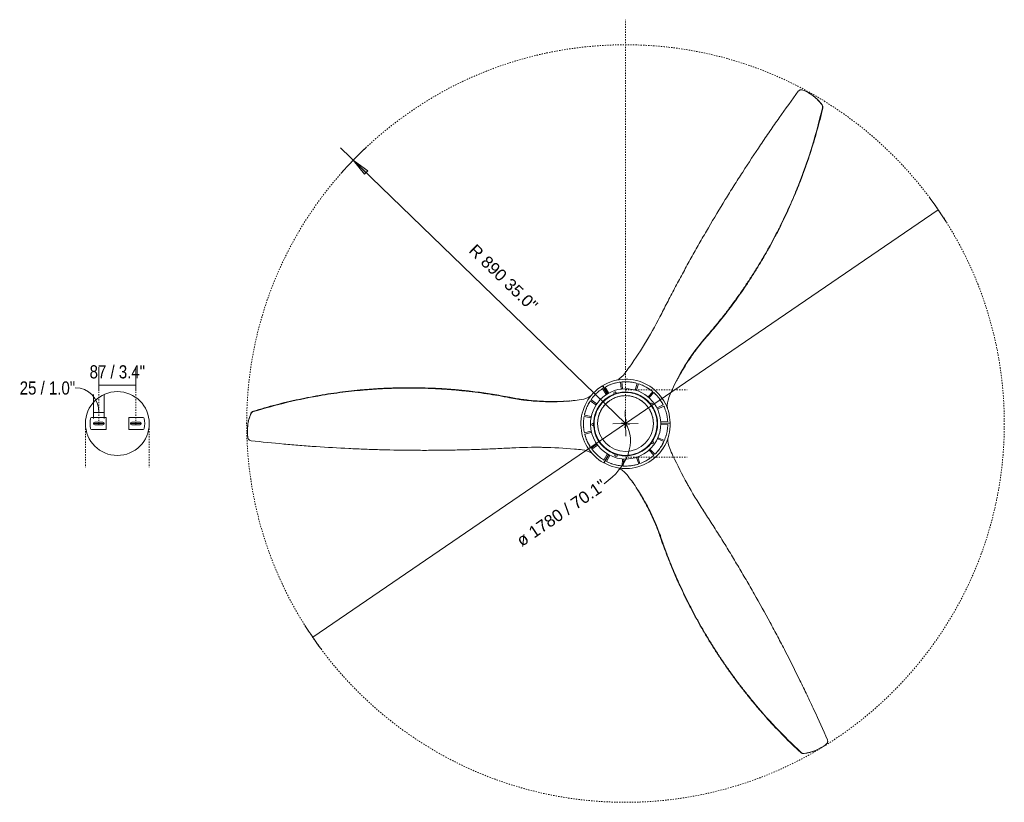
# Model space of a CAD drawing. Header units: millimetres. Extents: x 5657 to 11490, y -3219 to 7544.
# Tile 3 of 3: x 9177 to 11490, y 5705 to 7544. Entities that reach past the tile are written whole.
import ezdxf

# ---------------------------------------------------------------- set-up
doc = ezdxf.new("R2010")
doc.units = ezdxf.units.MM
doc.linetypes.add('Dash', pattern=[6, 3, -3])
doc.linetypes.add('Hidden', pattern=[7.14375, 4.7625, -2.38125])
doc.layers.add('A-ANNO-DIMS', color=7, linetype='Dash', lineweight=9, true_color=0xd2d2d2)
doc.layers.add('A-ANNO-DIMS-14', color=7, linetype='Continuous', lineweight=9)
doc.layers.add('E-LITE-EQPM', color=7, linetype='Continuous', lineweight=20)
doc.styles.add('Arial', font='arial.ttf', dxfattribs={"height": 28})
doc.styles.add('Arial Narrow', font='ARIALN.TTF', dxfattribs={"height": 30.8})
doc.dimstyles.new('Diameter_-_3mm_Arial', dxfattribs={"dimscale": 304.8, "dimtxt": 28.567263, "dimasz": 0, "dimexe": 0.110236, "dimexo": 0, "dimgap": 0.068898, "dimtad": 1, "dimjust": 3, "dimdec": 0, "dimzin": 0, "dimdsep": 46, "dimtxsty": 'Arial', "dimblk1": 'NONE', "dimblk2": 'NONE', "dimsah": 1, "dimcen": 0.09, "dimadec": 0, "dimazin": 0, "dimtfac": 1, "dimtdec": 4, "dimtix": 1, "dimtmove": 0, "dimatfit": 2, "dimfxl": 1, "dimtvp": 1, "dimtolj": 1, "dimtzin": 0, "dimarcsym": 2})
doc.dimstyles.new('FARO_-_2_2mm_Arial_Narrow_mm_Inch_Right', dxfattribs={"dimscale": 304.8, "dimtxt": 31.521674, "dimasz": 0, "dimexe": 0.137795, "dimexo": 0.0625, "dimgap": 0.022966, "dimtad": 1, "dimdec": 0, "dimzin": 0, "dimdsep": 46, "dimtxsty": 'Arial Narrow', "dimblk1": 'NONE', "dimblk2": 'NONE', "dimsah": 1, "dimcen": 0.09, "dimadec": 0, "dimazin": 0, "dimtfac": 1, "dimtdec": 4, "dimtix": 1, "dimtmove": 1, "dimatfit": 3, "dimfxl": 0.045932, "dimfxlon": 1, "dimtvp": 1, "dimtolj": 1, "dimtzin": 0, "dimarcsym": 2})
doc.dimstyles.new('FARO_-_2_2mm_Arial_Narrow_mm_Inch_Right_1', dxfattribs={"dimscale": 304.8, "dimtxt": 31.521674, "dimasz": 0, "dimexe": 0.137795, "dimexo": 0.0625, "dimgap": 0.022966, "dimtad": 1, "dimdec": 0, "dimzin": 0, "dimdsep": 46, "dimtxsty": 'Arial Narrow', "dimblk1": 'NONE', "dimblk2": 'NONE', "dimsah": 1, "dimcen": 0.09, "dimadec": 0, "dimazin": 0, "dimtfac": 1, "dimtdec": 4, "dimtix": 1, "dimtmove": 0, "dimatfit": 3, "dimfxl": 0.045932, "dimfxlon": 1, "dimtvp": 1, "dimtolj": 1, "dimtzin": 0, "dimarcsym": 2})
doc.dimstyles.new('Radial_-_3mm_Arial', dxfattribs={"dimscale": 304.8, "dimtxt": 28.567263, "dimasz": 0.137795, "dimexe": 0.137795, "dimexo": 0, "dimgap": 0.080381, "dimtad": 1, "dimjust": 3, "dimdec": 0, "dimzin": 0, "dimdsep": 46, "dimtxsty": 'Arial', "dimsah": 1, "dimcen": 0.09, "dimdle": 0.137795, "dimadec": 0, "dimazin": 0, "dimtfac": 1, "dimtdec": 4, "dimtix": 1, "dimtmove": 0, "dimatfit": 2, "dimfxl": 1, "dimtvp": 1, "dimtfill": 1, "dimtolj": 1, "dimtzin": 0, "dimarcsym": 2})

# ---------------------------------------------------------------- blocks, each defined once
blk = doc.blocks.new('33430 - 33430 JUST FAN Matt black_wood ceiling fan 178cm-495361-Planta_PDF')
at = {"layer": 'E-LITE-EQPM'}
for p, q in [((-18.8, 80.9), (-22.1, 96.5)), ((-19.2, 97.1), (-15.9, 81.6)), ((15.7, 81.7), (19, 97.1)), ((22, 96.5), (18.7, 81)), ((-48.8, 67), (-58.1, 80.2)), ((-55.6, 82), (-46.4, 68.8)), ((-29.6, 67.9), (-19.4, 71.5)), ((-19.2, 71.6), (-8.6, 73.5)), ((-18.7, 80.3), (-18.8, 80.9)), ((-15.9, 81.6), (-15.7, 80.8)), ((0, 74.1), (10.9, 73.2)), ((14.2, 72.6), (21.5, 70.8)), ((15.6, 80.9), (15.7, 81.7)), ((18.7, 81), (18.5, 80.3)), ((25.3, 69.5), (32, 66.7)), ((46.4, 69), (55.5, 82)), ((57.9, 80.2), (48.8, 67.2)), ((-91.1, 52), (-72.1, 41)), ((-71.3, 41.7), (-90.4, 52.7)), ((-73.5, 38.5), (-87.4, 46.4)), ((-84, 52.5), (-69.8, 44.3)), ((-56.9, 47.3), (-51.1, 53.5)), ((-48.5, 66.6), (-48.8, 67)), ((-48.3, 56), (-42.5, 60.5)), ((-46.4, 68.8), (-46, 68.3)), ((-39.2, 62.7), (-32.7, 66.3)), ((35.4, 65), (42.3, 60.6)), ((44.6, 59.1), (52.8, 52)), ((45.9, 68.3), (46.4, 69)), ((48.8, 67.2), (48.4, 66.7)), ((54.5, 50), (59.8, 43.6)), ((70.1, 44.4), (83.9, 52.5)), ((90.6, 52.9), (71.6, 41.9)), ((71.8, 40.9), (90.9, 51.9)), ((87.5, 46.5), (73.3, 38.3)), ((-73, 38.2), (-73.5, 38.5)), ((-72.1, 41), (-71.7, 40.8)), ((-69.8, 44.3), (-69.5, 44.2)), ((-69, 26.6), (-65.7, 33.9)), ((-64.5, 36.4), (-58.5, 45.5)), ((61.9, 40.5), (65.6, 34.2)), ((67.3, 30.7), (70, 23.7)), ((69.6, 44.1), (70.1, 44.4)), ((71.6, 41.9), (71.2, 41.7)), ((73.3, 38.3), (73, 38.1)), ((-82.9, 5.7), (-98.7, 7.1)), ((-98.4, 10.1), (-82.7, 8.7)), ((-82.2, 5.6), (-82.9, 5.7)), ((-82.7, 8.7), (-82, 8.6)), ((-73.5, -9.7), (-74, 1.1)), ((-73.8, 4.5), (-73, 12.1)), ((-72.2, 15.9), (-70.3, 22.9)), ((71.2, 20.4), (73.5, 9.8)), ((73.5, 9.7), (74, -1.1)), ((82, 8.7), (82.4, 8.8)), ((82.7, 5.8), (82.2, 5.7)), ((82.4, 8.8), (98.5, 10.2)), ((98.8, 7.2), (82.7, 5.8)), ((-71.2, -20.4), (-73.5, -9.8)), ((72.2, -15.9), (70.3, -22.9)), ((73.8, -4.5), (73, -12.1)), ((-94.6, -29.2), (-79.5, -24.3)), ((-78.6, -27.2), (-93.6, -32.1)), ((-79.5, -24.3), (-78.8, -24.1)), ((-77.8, -26.9), (-78.6, -27.2)), ((-67.3, -30.7), (-70, -23.7)), ((-61.9, -40.5), (-65.6, -34.2)), ((-54.5, -50), (-59.8, -43.6)), ((64.5, -36.4), (58.5, -45.5)), ((69.1, -26.5), (65.7, -33.9)), ((78.6, -27), (77.9, -26.8)), ((93.7, -32), (78.6, -27)), ((78.8, -24), (79.5, -24.2)), ((79.5, -24.2), (94.6, -29.1)), ((-74.5, -65.2), (-62.7, -54.5)), ((-60.7, -56.8), (-72.5, -67.4)), ((-62.7, -54.5), (-62.1, -54)), ((-60.2, -56.3), (-60.7, -56.8)), ((-44.6, -59.1), (-52.8, -52)), ((-35.4, -65), (-42.3, -60.6)), ((-25.3, -69.5), (-32, -66.7)), ((29.6, -67.9), (19.4, -71.5)), ((39.2, -62.7), (32.7, -66.3)), ((48.3, -56), (42.5, -60.5)), ((56.9, -47.3), (51.1, -53.5)), ((60.8, -56.7), (60.3, -56.2)), ((72.6, -67.3), (60.8, -56.7)), ((62.2, -53.9), (62.8, -54.5)), ((62.8, -54.5), (74.6, -65.1)), ((-43.2, -89.1), (-36.3, -74.5)), ((-33.6, -75.8), (-40.4, -90.4)), ((-36.3, -74.5), (-36.1, -74)), ((-33.4, -75.3), (-33.6, -75.8)), ((-14.2, -72.6), (-21.5, -70.8)), ((0, -74.1), (-10.9, -73.2)), ((-3.5, -82.6), (-3.5, -82.3)), ((-3.5, -99), (-3.5, -82.6)), ((-0.5, -82.6), (-0.5, -104.6)), ((0.5, -82.9), (0.5, -82.5)), ((0.5, -104.9), (0.5, -82.9)), ((3.4, -82.3), (3.4, -82.9)), ((3.4, -82.9), (3.5, -98.9)), ((19.2, -71.6), (8.6, -73.5)), ((33.8, -75.9), (33.5, -75.3)), ((40.5, -90.3), (33.8, -75.9)), ((36.2, -74), (36.5, -74.7)), ((36.5, -74.7), (43.2, -89))]:
    blk.add_line(p, q, dxfattribs=at)
at = {"layer": 'E-LITE-EQPM', "flags": 128}
for points in [[(-40, 879.5), (-40.2, 879.5), (-40.5, 879.5), (-40.7, 879.6), (-40.9, 879.6), (-41.1, 879.6)], [(0.6, 888.8), (0.7, 888.8), (0.8, 888.8), (1, 888.8), (1.1, 888.8), (1.2, 888.8), (1.3, 888.8), (1.4, 888.8), (1.6, 888.8), (1.7, 888.8), (1.8, 888.8)], [(0.6, 888.8), (0.7, 888.8), (0.8, 888.8), (1, 888.8), (1.1, 888.8), (1.2, 888.8), (1.3, 888.8), (1.4, 888.8), (1.6, 888.8), (1.7, 888.8), (1.8, 888.8)], [(-46, 873.9), (-45.8, 873.9), (-45.6, 873.9), (-45.3, 873.9), (-45.1, 873.9), (-44.9, 873.8)], [(-66.5, 270.6), (-67, 270.8), (-67.5, 271)], [(-67.5, 271), (-67, 270.8), (-66.5, 270.6)], [(267.6, -77.7), (268, -77.4), (268.5, -77)], [(268.5, -77), (268, -77.4), (267.6, -77.7)], [(-201.1, -192.9), (-201, -193.4), (-201, -194)], [(-201, -194), (-201, -193.4), (-201.1, -192.9)], [(779.8, -397.2), (779.7, -397.3), (779.6, -397.5), (779.5, -397.7), (779.4, -397.8), (779.2, -398)], [(781.7, -405.1), (781.8, -404.9), (781.9, -404.7), (782.1, -404.6), (782.2, -404.4), (782.3, -404.2)], [(-770.1, -443.9), (-770.1, -443.8), (-770.2, -443.7), (-770.2, -443.6), (-770.3, -443.5), (-770.4, -443.4), (-770.4, -443.3), (-770.5, -443.2), (-770.5, -443.1), (-770.6, -443), (-770.7, -442.9)], [(-770.1, -443.9), (-770.1, -443.8), (-770.2, -443.7), (-770.2, -443.6), (-770.3, -443.5), (-770.4, -443.4), (-770.4, -443.3), (-770.5, -443.2), (-770.5, -443.1), (-770.6, -443), (-770.7, -442.9)], [(769.4, -444.9), (769.4, -445), (769.3, -445.1), (769.3, -445.2), (769.2, -445.4), (769.2, -445.5), (769.1, -445.6), (769, -445.7), (769, -445.8), (768.9, -445.9), (768.9, -446)], [(769.4, -444.9), (769.4, -445), (769.3, -445.1), (769.3, -445.2), (769.2, -445.4), (769.2, -445.5), (769.1, -445.6), (769, -445.7), (769, -445.8), (768.9, -445.9), (768.9, -446)], [(-741.7, -474.4), (-741.6, -474.6), (-741.5, -474.8), (-741.4, -475), (-741.3, -475.2), (-741.2, -475.4)], [(-733.9, -476.8), (-734, -476.6), (-734, -476.4), (-734.1, -476.2), (-734.2, -476), (-734.3, -475.8)]]:
    blk.add_lwpolyline(points, dxfattribs=at)
at = {"layer": 'E-LITE-EQPM'}
for centre, radius, start, end in [((-556.1, 165.5), 501, 352.8488, 355.0444), ((1052, 229.6), 1001, 186.209, 187.2752), ((0.2, 0.7), 104.4, 30, 150.1329), ((-109.6, 109.5), 51, 324.2818, 352.8488), ((-0.1, 0), 99, 102.8682, 112.3157), ((-0.1, 0), 99, 92.4769, 94.4531), ((-0.1, 0), 99, 85.5492, 87.5259), ((-0.1, 0), 99, 67.685, 77.1318), ((109.6, 109.3), 51, 187.2752, 215.1635), ((0, 0), 82.5, 90, 270), ((0, 0), 75.1, 90, 270), ((0, 0), 74.1, 90, 270), ((-0.1, 0), 99, 132.5016, 134.4643), ((-0.1, -0.2), 105, 128.2948, 130.4404), ((-0.1, -0.2), 105, 123.7614, 125.8251), ((-0.1, 0), 99, 114.6848, 124.1318), ((-0.1, -0.2), 105, 119.5016, 119.6444), ((0.2, 0.7), 82.4, 101.2258, 103.3111), ((0, 76.3), 3, 0, 180), ((0, 76.3), 3, 180, 207.8567), ((0, 0), 82.5, 270, 90), ((0, 0), 75.1, 270, 90), ((0, 0), 74.1, 270, 90), ((0, 76.3), 3, 332.1478, 360), ((0.2, 0.7), 82.4, 77.0184, 79.1038), ((-0.1, 0), 99, 55.8682, 65.3157), ((-0.1, 0), 99, 45.5291, 47.4932), ((-0.7, -0.2), 104.4, 150, 270.1329), ((-0.1, 0), 99, 139.38, 141.3423), ((0.2, 0.7), 82.4, 124.3813, 126.4667), ((0.5, -0.5), 104.4, 270, 30.1329), ((0.2, 0.7), 82.4, 53.8093, 55.8947), ((-0.1, 0), 99, 38.6459, 40.6096), ((0, -0.1), 99, 165.5291, 167.4932), ((0, -0.1), 99, 158.6459, 160.6096), ((-72.6, 23.5), 3, 45, 180), ((-72.6, 23.5), 3, 180, 278.502), ((-0.7, -0.2), 82.4, 150, 152.0127), ((0.2, 0.7), 82.4, 148.0828, 150.1684), ((0.2, 0.7), 82.4, 30, 32.0127), ((72.5, 23.6), 3, 0, 135), ((0.5, -0.5), 82.4, 28.0828, 30.1684), ((72.5, 23.6), 3, 261.8745, 360), ((0, 0.1), 99, 19.38, 21.3423), ((0, 0.1), 99, 12.5016, 14.4643), ((-149.5, 40.3), 51, 307.2752, 335.1635), ((0, -0.1), 99, 175.8682, 185.3157), ((-0.7, -0.2), 82.4, 173.8093, 175.8947), ((0.5, -0.5), 82.4, 4.3813, 6.4667), ((0, 0.1), 99, 354.6848, 4.1318), ((-0.1, 0.2), 105, 8.2948, 10.4404), ((149.6, 40.2), 51, 204.2818, 232.8488), ((-0.1, 0.2), 105, 3.7614, 5.8251), ((-724.9, 796.2), 1001, 306.209, 307.2752), ((0, -0.1), 99, 187.685, 197.1318), ((0, 0.1), 99, 342.8682, 352.3157), ((-0.1, 0.2), 105, 359.5016, 359.6444), ((421.4, 398.8), 501, 232.8488, 235.0444), ((0, -0.1), 99, 205.5492, 207.5259), ((-0.7, -0.2), 82.4, 197.0184, 199.1038), ((0.5, -0.5), 82.4, 341.2258, 343.3111), ((0, 0.1), 99, 332.4769, 334.4531), ((0, -0.1), 99, 212.4769, 214.4531), ((0, -0.1), 99, 222.8682, 232.3157), ((-0.7, -0.2), 82.4, 221.2258, 223.3111), ((-44.8, -61.7), 3, 120, 180), ((-44.8, -61.7), 3, 180, 350.6882), ((44.8, -61.7), 3, 188.55, 360), ((44.8, -61.7), 3, 0, 60), ((0, 0.1), 99, 307.685, 317.1318), ((0.5, -0.5), 82.4, 317.0184, 319.1038), ((0, 0.1), 99, 325.5492, 327.5259), ((0, -0.1), 99, 234.6848, 244.1318), ((0.2, 0), 105, 239.5016, 239.6444), ((-0.7, -0.2), 82.4, 244.3813, 246.4667), ((-0.7, -0.2), 82.4, 268.0828, 270.1684), ((0.5, -0.5), 82.4, 270, 272.0127), ((0.5, -0.5), 82.4, 293.8093, 295.8947), ((0, 0.1), 99, 295.8682, 305.3157), ((134.7, -564.3), 501, 112.8488, 114.9409), ((-40, -149.7), 51, 84.2818, 112.8488), ((0.2, 0), 105, 243.7614, 245.8251), ((0.2, 0), 105, 248.2948, 250.4404), ((0, -0.1), 99, 252.5016, 254.4643), ((0, -0.1), 99, 259.38, 261.3423), ((0, 0.1), 99, 278.6459, 280.6096), ((0, 0.1), 99, 285.5291, 287.4932), ((39.9, -149.6), 51, 67.2752, 95.1635), ((-327.1, -1025.8), 1001, 66.2091, 67.2752)]:
    blk.add_arc(centre, radius, start, end, dxfattribs=at)
for points in [[(-41.1, 879.6), (-42.3, 879.1), (-44.3, 877.6), (-45.5, 875.3), (-46, 873.9)], [(-44.9, 873.8), (-44.5, 875.2), (-43.3, 877.5), (-41.3, 879), (-40, 879.5)], [(-40, 879.5), (-31.4, 883.5), (-13, 889), (6.1, 889.2), (15.5, 888.1)], [(1.3, 888.8), (1.5, 888.8), (1.6, 888.8), (1.8, 888.8)], [(-65.5, 266), (-65.8, 267.5), (-66.1, 269.1), (-66.5, 270.6)], [(-56.1, 193.8), (-56.2, 195.8), (-56.3, 197.8), (-56.5, 199.8)], [(-57, 122.2), (-56.8, 123.7), (-56.7, 125.2), (-56.6, 126.7)], [(-56.4, 131), (-56.4, 130.7), (-56.4, 130.3), (-56.5, 129.9)], [(-22.1, 96.5), (-26.1, 95.6), (-34, 93.3), (-45.2, 88.4), (-52.2, 84.2), (-55.6, 82)], [(19, 97.1), (14.8, 98), (6.3, 99.1), (-6.5, 99.1), (-15, 98), (-19.2, 97.1)], [(55.5, 82), (52.1, 84.2), (45.1, 88.4), (33.8, 93.3), (26, 95.6), (22, 96.5)], [(-58.1, 80.2), (-61.5, 77.7), (-68.1, 72.3), (-76.8, 63), (-81.8, 56.1), (-84, 52.5)], [(83.9, 52.5), (81.6, 56.1), (76.7, 63), (67.9, 72.3), (61.4, 77.7), (57.9, 80.2)], [(-87.4, 46.4), (-89.4, 42.6), (-92.9, 34.9), (-96.6, 22.7), (-98, 14.3), (-98.4, 10.1)], [(98.5, 10.2), (98.1, 14.4), (96.7, 22.8), (93, 35), (89.5, 42.8), (87.5, 46.5)], [(-98.7, 7.1), (-99, 3), (-99.1, -5.2), (-97.7, -17.4), (-95.8, -25.3), (-94.6, -29.2)], [(94.6, -29.1), (95.9, -25.2), (97.8, -17.2), (99.2, -5.1), (99.1, 3.1), (98.8, 7.2)], [(134.3, -11.8), (135.6, -12.6), (136.8, -13.5), (138, -14.3)], [(141.7, -16.7), (141.4, -16.5), (141, -16.2), (140.7, -16)], [(-93.6, -32.1), (-92.3, -36.1), (-89, -44), (-82.5, -55.2), (-77.3, -62), (-74.5, -65.2)], [(74.6, -65.1), (77.4, -61.8), (82.6, -55), (89.1, -43.9), (92.3, -36), (93.7, -32)], [(-72.5, -67.4), (-69.7, -70.4), (-63.8, -76.1), (-54, -83.4), (-46.8, -87.4), (-43.2, -89.1)], [(43.2, -89), (46.9, -87.2), (54, -83.2), (63.9, -75.9), (69.8, -70.3), (72.6, -67.3)], [(195.9, -48.3), (197.7, -49.2), (199.5, -50.1), (201.3, -51)], [(-40.4, -90.4), (-36.6, -92.2), (-28.6, -95.1), (-16.2, -98), (-7.7, -98.9), (-3.5, -99)], [(3.5, -98.9), (7.8, -98.7), (16.2, -97.9), (28.7, -95), (36.6, -92), (40.5, -90.3)], [(263.1, -76.3), (264.6, -76.8), (266.1, -77.2), (267.6, -77.7)], [(-171.8, -168.3), (-172.5, -168.9), (-173.2, -169.4), (-173.9, -170)], [(781.7, -405.1), (780.8, -414.6), (776.4, -433.2), (767, -449.9), (761.3, -457.5)], [(779.2, -398), (780.2, -399), (781.5, -401.3), (781.8, -403.8), (781.7, -405.1)], [(782.3, -404.2), (782.4, -402.9), (782.1, -400.4), (780.8, -398.2), (779.8, -397.2)], [(-741.7, -474.4), (-749.4, -468.9), (-763.4, -455.7), (-773.1, -439.3), (-776.8, -430.6)], [(-770.4, -443.3), (-770.5, -443.1), (-770.6, -443), (-770.6, -442.9)], [(769.1, -445.6), (769, -445.7), (768.9, -445.8), (768.9, -446)], [(-734.3, -475.8), (-735.7, -476.1), (-738.3, -476.2), (-740.6, -475.2), (-741.7, -474.4)], [(-741.2, -475.4), (-740.2, -476.2), (-737.9, -477.1), (-735.2, -477.1), (-733.9, -476.8)]]:
    blk.add_open_spline(points, degree=3, dxfattribs=at)
for points, knots in [([(0.3, 888.8), (-4.4, 888.8), (-18.6, 887.6), (-32.4, 883.5), (-41.1, 879.6)], [0.25, 0.25, 0.25, 0.25, 0.5, 1, 1, 1, 1]), ([(15.5, 888.1), (16.3, 888), (17.8, 887.6), (19.7, 886.5), (21.2, 885.2), (22.6, 883.2), (23.2, 881.5), (23.3, 880.3)], [0, 0, 0, 0, 0.2, 0.4, 0.55, 0.7, 1, 1, 1, 1]), ([(23.3, 880.3), (26.6, 855), (31.2, 816.8), (36.5, 765.9), (41.2, 714.9), (45.1, 663.9), (48.3, 612.8), (50.9, 561.7), (52.4, 517), (53.3, 478.5), (53.6, 459.4), (53.9, 440.2), (54, 421), (54, 401.7), (53.9, 376.2), (53.6, 344.2), (52.7, 306), (51.9, 280.8), (51.5, 268.4)], [0, 0, 0, 0, 0.125, 0.1875, 0.25, 0.375, 0.4375, 0.5, 0.625, 0.65625, 0.6875, 0.71875, 0.75, 0.78125, 0.8125, 0.875, 0.9375, 0.9984787, 0.9984787, 0.9984787, 0.9984787]), ([(-46, 873.9), (-51, 856.2), (-60.5, 820.4), (-70.3, 775.3), (-76.9, 738.9), (-81.3, 711.5), (-85.1, 684.1), (-88.2, 656.5), (-90.3, 633.6), (-91.7, 615.2), (-92.6, 601.2), (-93.3, 587.2), (-93.9, 573.3), (-94.3, 559.5), (-94.6, 545.5), (-94.7, 531.5), (-94.7, 513), (-94.2, 490), (-93.2, 466.8), (-92.1, 448.5), (-91.3, 436), (-90.4, 424.7), (-89.2, 411), (-87.8, 397.1), (-86.2, 383.3), (-84.5, 369.6), (-81.3, 345.6), (-75.7, 311.3), (-70.4, 284.4), (-67.5, 271)], [0, 0, 0, 0, 0.090909, 0.181818, 0.227273, 0.272727, 0.318182, 0.363636, 0.409091, 0.431818, 0.454545, 0.477273, 0.5, 0.522727, 0.545455, 0.568182, 0.590909, 0.636364, 0.681818, 0.704545, 0.727273, 0.744318, 0.761364, 0.795455, 0.8125, 0.829545, 0.863636, 0.931818, 1, 1, 1, 1]), ([(-66.5, 270.6), (-68.4, 279.5), (-72, 297.4), (-76.9, 324.7), (-80.5, 347.6), (-83, 365.9), (-84.8, 379.6), (-86.4, 393.3), (-87.9, 407.2), (-89.1, 421), (-90.3, 434.6), (-91.2, 448.1), (-92.3, 466.5), (-93.3, 489.7), (-93.8, 512.7), (-93.9, 531.2), (-93.8, 545.2), (-93.5, 559.2), (-93.1, 573.1), (-92.5, 587), (-91.8, 601), (-90.9, 615), (-89.5, 633.4), (-87.4, 656.3), (-84.3, 683.9), (-78, 729.7), (-66.3, 793.4), (-52.6, 847.2), (-44.9, 873.8)], [0, 0, 0, 0, 0.045455, 0.090909, 0.136364, 0.159091, 0.181818, 0.204545, 0.227273, 0.25, 0.272727, 0.295455, 0.318182, 0.363636, 0.409091, 0.431818, 0.454545, 0.477273, 0.5, 0.522727, 0.545455, 0.568182, 0.590909, 0.636364, 0.681818, 0.727273, 0.863636, 1, 1, 1, 1]), ([(-67.5, 271), (-66.5, 266.3), (-64.5, 256.6), (-62.4, 244.4), (-61, 234.6), (-60, 227.2), (-59, 219.7), (-58.1, 211.1), (-57.2, 201), (-56.4, 189.3), (-55.9, 178.1), (-55.6, 167.3), (-55.6, 156.5), (-55.7, 147.7), (-55.9, 142.7), (-55.9, 141.5)], [0, 0, 0, 0, 0.1, 0.2, 0.25, 0.3, 0.35, 0.4, 0.475, 0.55, 0.625, 0.7, 0.775, 0.85, 0.874061, 0.874061, 0.874061, 0.874061]), ([(-59.6, 230.8), (-59.9, 233.2), (-60.3, 235.7), (-60.6, 238.3), (-60.7, 238.5)], [0.72697957, 0.72697957, 0.72697957, 0.72697957, 0.775, 0.77915166, 0.77915166, 0.77915166, 0.77915166]), ([(51.2, 202.9), (51.3, 200), (51.5, 194.4), (51.7, 188.8), (51.8, 186.1)], [0.4415755, 0.4415755, 0.4415755, 0.4415755, 0.5, 0.5541853, 0.5541853, 0.5541853, 0.5541853]), ([(-55.3, 155.9), (-55.3, 157.2), (-55.2, 159.7), (-55.2, 162.1), (-55.2, 163.2)], [0.22231015, 0.22231015, 0.22231015, 0.22231015, 0.25, 0.27284727, 0.27284727, 0.27284727, 0.27284727]), ([(268.5, -77), (263.8, -75.6), (254.5, -72.4), (242.9, -68.1), (233.6, -64.5), (226.7, -61.7), (219.8, -58.7), (211.9, -55.2), (202.7, -50.9), (192.2, -45.8), (182.2, -40.6), (172.7, -35.5), (163.3, -30.1), (155.8, -25.6), (151.5, -22.9), (150.5, -22.3)], [0, 0, 0, 0, 0.1, 0.2, 0.25, 0.3, 0.35, 0.4, 0.475, 0.55, 0.625, 0.7, 0.775, 0.85, 0.874061, 0.874061, 0.874061, 0.874061]), ([(162.6, -30.1), (163.8, -30.8), (165.9, -32), (168, -33.2), (169, -33.8)], [0.22231015, 0.22231015, 0.22231015, 0.22231015, 0.25, 0.27284727, 0.27284727, 0.27284727, 0.27284727]), ([(-201.3, -57.1), (-198.8, -55.6), (-194.1, -52.6), (-189.3, -49.6), (-187.1, -48.2)], [0.4415755, 0.4415755, 0.4415755, 0.4415755, 0.5, 0.5541853, 0.5541853, 0.5541853, 0.5541853]), ([(229.7, -63.8), (231.9, -64.7), (234.3, -65.7), (236.7, -66.6), (236.9, -66.7)], [0.72697957, 0.72697957, 0.72697957, 0.72697957, 0.775, 0.77915166, 0.77915166, 0.77915166, 0.77915166]), ([(-774, -419.9), (-753.7, -404.5), (-722.9, -381.4), (-681.5, -351.4), (-639.7, -321.8), (-597.5, -292.9), (-554.8, -264.6), (-511.9, -236.8), (-473.9, -213.1), (-441.1, -193.1), (-424.6, -183.2), (-408.1, -173.5), (-391.6, -163.7), (-374.9, -154.1), (-352.7, -141.4), (-324.8, -125.7), (-291.3, -107.3), (-269.1, -95.4), (-258.2, -89.6)], [0, 0, 0, 0, 0.125, 0.1875, 0.25, 0.375, 0.4375, 0.5, 0.625, 0.65625, 0.6875, 0.71875, 0.75, 0.78125, 0.8125, 0.875, 0.9375, 0.998474, 0.998474, 0.998474, 0.998474]), ([(267.6, -77.7), (276.2, -80.5), (293.6, -86.3), (319.6, -95.7), (341.2, -104.1), (358.4, -111), (371.1, -116.3), (383.8, -121.8), (396.6, -127.5), (409.1, -133.3), (421.5, -139.1), (433.7, -145.1), (450.2, -153.3), (470.7, -164), (490.9, -175.1), (507, -184.3), (519.1, -191.4), (531, -198.6), (542.9, -205.9), (554.6, -213.3), (566.4, -221), (578, -228.8), (593.3, -239.2), (612.1, -252.4), (634.4, -269), (670.9, -297.3), (720.3, -339.3), (760, -378), (779.2, -398)], [0, 0, 0, 0, 0.045455, 0.090909, 0.136364, 0.159091, 0.181818, 0.204545, 0.227273, 0.25, 0.272727, 0.295455, 0.318182, 0.363636, 0.409091, 0.431818, 0.454545, 0.477273, 0.5, 0.522727, 0.545455, 0.568182, 0.590909, 0.636364, 0.681818, 0.727273, 0.863636, 1, 1, 1, 1]), ([(779.8, -397.2), (767, -383.9), (740.8, -357.8), (706.6, -326.8), (678.4, -302.8), (656.9, -285.4), (635, -268.4), (612.7, -251.9), (593.9, -238.6), (578.6, -228.2), (567, -220.4), (555.2, -212.8), (543.5, -205.3), (531.7, -198), (519.7, -190.8), (507.7, -183.7), (491.6, -174.5), (471.4, -163.4), (450.9, -152.7), (434.5, -144.4), (423.2, -139), (413, -134.1), (400.5, -128.3), (387.8, -122.5), (375.1, -117), (362.4, -111.6), (340, -102.4), (307.5, -90.1), (281.5, -81.2), (268.5, -77)], [0, 0, 0, 0, 0.090909, 0.181818, 0.227273, 0.272727, 0.318182, 0.363636, 0.409091, 0.431818, 0.454545, 0.477273, 0.5, 0.522727, 0.545455, 0.568182, 0.590909, 0.636364, 0.681818, 0.704545, 0.727273, 0.744318, 0.761364, 0.795455, 0.8125, 0.829545, 0.863636, 0.931818, 1, 1, 1, 1]), ([(-201, -194), (-197.4, -190.7), (-190, -184.2), (-180.5, -176.3), (-172.7, -170.1), (-166.8, -165.5), (-160.8, -161), (-153.7, -155.9), (-145.4, -150), (-135.8, -143.5), (-126.3, -137.5), (-117.1, -131.8), (-108.2, -126.6), (-102, -123.2), (-99.1, -121.7)], [0, 0, 0, 0, 0.1, 0.2, 0.25, 0.3, 0.35, 0.4, 0.475, 0.55, 0.625, 0.7, 0.775, 0.8397148, 0.8397148, 0.8397148, 0.8397148]), ([(150.1, -145.8), (147.5, -144.4), (142.6, -141.8), (137.6, -139.2), (135.3, -137.9)], [0.4415755, 0.4415755, 0.4415755, 0.4415755, 0.5, 0.5541853, 0.5541853, 0.5541853, 0.5541853]), ([(750.7, -460.4), (727.2, -450.5), (691.7, -435.4), (645, -414.5), (598.5, -393.1), (552.4, -371), (506.6, -348.2), (461, -324.9), (421.5, -303.9), (387.8, -285.4), (371, -276.1), (354.3, -266.7), (337.6, -257.2), (320.9, -247.6), (298.8, -234.8), (271.3, -218.5), (238.6, -198.6), (217.2, -185.4), (206.7, -178.8)], [0, 0, 0, 0, 0.125, 0.1875, 0.25, 0.375, 0.4375, 0.5, 0.625, 0.65625, 0.6875, 0.71875, 0.75, 0.78125, 0.8125, 0.875, 0.9375, 0.9984837, 0.9984837, 0.9984837, 0.9984837]), ([(-201.8, -193.5), (-208.3, -199.4), (-221.8, -211.3), (-242.7, -228.9), (-260.7, -243.5), (-275.3, -254.9), (-286.3, -263.2), (-297.4, -271.5), (-308.7, -279.7), (-320, -287.7), (-331.2, -295.4), (-342.5, -303.1), (-357.8, -313.2), (-377.4, -325.7), (-397.1, -337.6), (-413.1, -346.9), (-425.3, -353.8), (-437.5, -360.6), (-449.8, -367.2), (-462.1, -373.6), (-474.6, -380), (-487.1, -386.2), (-503.8, -394.2), (-524.7, -403.9), (-550.2, -414.9), (-592.9, -432.4), (-654, -454.1), (-707.4, -469.2), (-734.3, -475.8)], [0.0015507, 0.0015507, 0.0015507, 0.0015507, 0.0454545, 0.0909091, 0.1363636, 0.1590909, 0.1818182, 0.2045455, 0.2272727, 0.25, 0.2727273, 0.2954545, 0.3181818, 0.3636364, 0.4090909, 0.4318182, 0.4545455, 0.4772727, 0.5, 0.5227273, 0.5454545, 0.5681818, 0.5909091, 0.6363636, 0.6818182, 0.7272727, 0.8636364, 1, 1, 1, 1]), ([(-733.9, -476.8), (-716, -472.3), (-680.3, -462.6), (-636.3, -448.5), (-601.4, -436.1), (-575.6, -426.2), (-549.9, -415.7), (-524.4, -404.6), (-503.6, -395), (-486.9, -387), (-474.4, -380.8), (-461.9, -374.4), (-449.6, -368), (-437.3, -361.4), (-425.1, -354.7), (-412.9, -347.8), (-396.9, -338.5), (-377.2, -326.6), (-357.6, -314.1), (-342.3, -304), (-332, -297.1), (-322.6, -290.6), (-311.3, -282.7), (-300, -274.6), (-288.9, -266.3), (-277.9, -258), (-258.7, -243.2), (-231.7, -221.2), (-211.1, -203.1), (-201, -194)], [0, 0, 0, 0, 0.090909, 0.181818, 0.227273, 0.272727, 0.318182, 0.363636, 0.409091, 0.431818, 0.454545, 0.477273, 0.5, 0.522727, 0.545455, 0.568182, 0.590909, 0.636364, 0.681818, 0.704545, 0.727273, 0.744318, 0.761364, 0.795455, 0.8125, 0.829545, 0.863636, 0.931818, 1, 1, 1, 1]), ([(769.6, -444.7), (771.9, -440.6), (778, -427.7), (781.4, -413.7), (782.3, -404.2)], [0.25, 0.25, 0.25, 0.25, 0.5, 1, 1, 1, 1]), ([(-776.8, -430.6), (-777.2, -429.9), (-777.6, -428.4), (-777.6, -426.2), (-777.2, -424.2), (-776.2, -422.1), (-775, -420.7), (-774, -419.9)], [0, 0, 0, 0, 0.2, 0.4, 0.55, 0.7, 1, 1, 1, 1]), ([(-769.9, -444.1), (-767.5, -448.2), (-759.4, -459.9), (-749, -469.8), (-741.2, -475.4)], [0.25, 0.25, 0.25, 0.25, 0.5, 1, 1, 1, 1]), ([(761.3, -457.5), (760.8, -458.1), (759.8, -459.2), (757.9, -460.3), (756, -460.9), (753.6, -461.2), (751.8, -460.8), (750.7, -460.4)], [0, 0, 0, 0, 0.2, 0.4, 0.55, 0.7, 1, 1, 1, 1])]:
    blk.add_open_spline(points, degree=3, knots=knots, dxfattribs=at)
blk = doc.blocks.new('DIMBLOCK7-Planta_PDF Fixing Holes')
at = {"layer": 'A-ANNO-DIMS-14', "color": 251, "true_color": 0x5b5b5b, "transparency": 16777216}
for p, q in [((9350.7, 6606.9), (9350.7, 6662.9)), ((9375.7, 6606.9), (9375.7, 6662.9)), ((9350.7, 6620.9), (9375.7, 6620.9)), ((9350.7, 6620.9), (9350.7, 6606.9)), ((9375.7, 6620.9), (9375.7, 6606.9))]:
    blk.add_line(p, q, dxfattribs=at)
blk.add_ellipse((9307.8, 6620.9), major_axis=(0, 58.3), ratio=0.95246, start_param=4.712389, end_param=6.283185, dxfattribs=at)
at = {"layer": 'A-ANNO-DIMS-14', "color": 0, "transparency": 16777216, "insert": (9177.2, 6693.9), "char_height": 30.8, "width": 156.708, "attachment_point": 1, "line_spacing_factor": 0.974696, "style": 'Arial Narrow'}
blk.add_mtext('25 / 1.0"', dxfattribs=at)
blk = doc.blocks.new('_None')
blk = doc.blocks.new('DIMBLOCK8-Planta_PDF Fixing Holes')
at = {"layer": 'A-ANNO-DIMS-14', "color": 251, "true_color": 0x5b5b5b, "transparency": 16777216}
for p, q in [((9363.2, 6671.1), (9363.2, 6727.1)), ((9450.2, 6671.1), (9450.2, 6727.1)), ((9363.2, 6685.1), (9450.2, 6685.1)), ((9363.2, 6685.1), (9363.2, 6671.1)), ((9450.2, 6685.1), (9450.2, 6671.1))]:
    blk.add_line(p, q, dxfattribs=at)
at = {"layer": 'A-ANNO-DIMS-14', "color": 0, "transparency": 16777216, "insert": (9341.4, 6731.9), "char_height": 30.8, "width": 156.708, "attachment_point": 1, "line_spacing_factor": 0.974696, "style": 'Arial Narrow'}
blk.add_mtext('87 / 3.4"', dxfattribs=at)
blk = doc.blocks.new('DIMBLOCK9-Planta_PDF')
at = {"layer": 'A-ANNO-DIMS-14', "color": 8, "true_color": 0x787878, "transparency": 16777216}
for p, q in [((10600.4, 6595), (11335.1, 7097.2)), ((10600.4, 6595), (9865.7, 6092.7)), ((10590.7, 6596.8), (10610.1, 6593.1)), ((10598.6, 6585.2), (10602.2, 6604.7))]:
    blk.add_line(p, q, dxfattribs=at)
for start, end in [(32.1948, 36.521), (212.1948, 216.521)]:
    blk.add_arc((10600.4, 6595), 890, start, end, dxfattribs=at)
blk.add_ellipse((10500.1, 6526.4), major_axis=(100.3, 68.6), ratio=0.727559, start_param=4.712389, end_param=6.283185, dxfattribs=at)
at = {"layer": 'A-ANNO-DIMS-14', "color": 0, "transparency": 16777216, "insert": (10340.9, 6327.9), "char_height": 28, "width": 292.177, "attachment_point": 1, "rotation": 34.3579, "line_spacing_factor": 0.941778, "style": 'Arial'}
blk.add_mtext('ø 1780 / 70.1"', dxfattribs=at)
blk = doc.blocks.new('DIMBLOCK10-Planta_PDF')
at = {"layer": 'A-ANNO-DIMS-14', "transparency": 16777216}
blk.add_hatch(color=256, dxfattribs=at).paths.add_polyline_path([(9960.9, 7214), (9987.3, 7180.8), (9994.9, 7188.7)], flags=0)
for p, q in [((10600.4, 6595), (9930.7, 7243.2)), ((9960.9, 7214), (9987.3, 7180.8)), ((9994.9, 7188.7), (9960.9, 7214)), ((9987.3, 7180.8), (9994.9, 7188.7)), ((10599.9, 6624.6), (10600.9, 6565.3)), ((10570.7, 6594.5), (10630.1, 6595.4))]:
    blk.add_line(p, q, dxfattribs=at)
blk.add_arc((10600.4, 6595), 890, 133.2277, 138.6354, dxfattribs=at)
at = {"layer": 'A-ANNO-DIMS-14', "color": 0, "transparency": 16777216, "insert": (10249.6, 7019.2), "char_height": 28, "width": 245.239, "attachment_point": 1, "rotation": 315.9316, "line_spacing_factor": 0.941778, "style": 'Arial', "bg_fill": 3, "box_fill_scale": 1.25, "bg_fill_color": 256, "bg_fill_true_color": 13158600, "bg_fill_transparency": 0}
blk.add_mtext('R 890 35.0"', dxfattribs=at)

msp = doc.modelspace()

# ---------------------------------------------------------------- linework, layer by layer
at = {"layer": 'A-ANNO-DIMS'}
for p, q in [((10600.4, 6595), (10600.4, 7544)), ((9363.2, 6595), (9363.2, 6669)), ((9450.2, 6595), (9450.2, 6669)), ((10600.4, 6674.2), (10745.4, 6674.2)), ((9331.7, 6595), (9331.7, 6492.8)), ((9350.7, 6595), (9350.7, 6595.8)), ((9375.7, 6595), (9375.7, 6595.8)), ((9481.7, 6595), (9481.7, 6492.8)), ((10600.4, 6515.8), (10745.4, 6515.8))]:
    msp.add_line(p, q, dxfattribs=at)
msp.add_circle((10600.4, 6595), 890, dxfattribs=at)
at = {"layer": 'A-ANNO-DIMS', "color": 7, "linetype": 'Hidden'}
msp.add_arc((10600.4, 6595), 65.5, 0, 180, dxfattribs=at)
at = {"layer": 'E-LITE-EQPM'}
for p, q in [((9380.1, 6609), (9346.1, 6609)), ((9375.7, 6595), (9350.7, 6595)), ((9355.9, 6598.1), (9372.6, 6598.1)), ((9363.2, 6591.9), (9363.2, 6598.1)), ((9380.1, 6581), (9380.1, 6609)), ((9467.4, 6609), (9433.4, 6609)), ((9433.4, 6609), (9433.4, 6581)), ((9437.7, 6595), (9462.7, 6595)), ((9440.8, 6598.1), (9457.6, 6598.1)), ((9450.2, 6591.9), (9450.2, 6598.1)), ((9346.1, 6581), (9380.1, 6581)), ((9372.6, 6591.9), (9355.9, 6591.9)), ((9433.4, 6581), (9467.4, 6581)), ((9457.6, 6591.9), (9440.8, 6591.9))]:
    msp.add_line(p, q, dxfattribs=at)
for centre, radius, start, end in [((11172.1, 6465.9), 506.8, 138.8437, 155.9212), ((9406.7, 6595), 75, 0, 180), ((10600.4, 6595), 65.5, 90, 270), ((10600.4, 6595), 65.5, 270, 90), ((9406.7, 6595), 75, 180, 0), ((9406.7, 6595), 64.2, 169.2669, 190.7331), ((9346.1, 6606.5), 2.5, 90, 169.2669), ((9354.2, 6595), 3.5, 62.3396, 297.6604), ((9372.6, 6595), 3.1, 270, 90), ((9440.8, 6595), 3.1, 90, 270), ((9459.2, 6595), 3.5, 242.3396, 117.6604), ((9467.4, 6606.5), 2.5, 10.7331, 90), ((9406.7, 6595), 64.2, 349.2669, 10.7331), ((9346.1, 6583.5), 2.5, 190.7331, 270), ((9467.4, 6583.5), 2.5, 270, 349.2669)]:
    msp.add_arc(centre, radius, start, end, dxfattribs=at)
for points in [[(10685.5, 6853.9), (10674.4, 6832), (10650.7, 6789), (10623.9, 6747.9), (10609.7, 6727.8)], [(10478.3, 6648.8), (10471.9, 6648.1), (10459.2, 6647.1), (10440.2, 6646.2), (10421.5, 6646), (10402.9, 6646.5), (10383.8, 6647.8), (10364.9, 6649.7), (10346.3, 6652.3), (10334.1, 6654.4), (10328, 6655.6)], [(10333.3, 6537.7), (10357.8, 6539), (10406.9, 6540), (10455.9, 6537.3), (10480.4, 6535)], [(10783.3, 6390.7), (10769.8, 6411.3), (10744.5, 6453.3), (10722.3, 6497.1), (10712, 6519.5)], [(10614.5, 6460.8), (10618.3, 6455.6), (10625.6, 6445.1), (10635.8, 6429.1), (10645.3, 6413), (10654.2, 6396.6), (10662.6, 6379.5), (10670.5, 6362.1), (10677.5, 6344.7), (10681.8, 6333), (10683.8, 6327.2)]]:
    msp.add_open_spline(points, degree=3, dxfattribs=at)

# ---------------------------------------------------------------- block references
at = {"layer": 'E-LITE-EQPM', "extrusion": (0, 0, -1), "rotation": 268.9455537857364}
msp.add_blockref('33430 - 33430 JUST FAN Matt black_wood ceiling fan 178cm-495361-Planta_PDF', (-10600.7, 6594.1), dxfattribs=at)

# ---------------------------------------------------------------- dimensions: what is measured, and where the dimension line sits
at = {"layer": 'A-ANNO-DIMS', "color": 8, "linetype": 'Continuous', "true_color": 0x787878}
dim = msp.add_diameter_dim_2p(p1=(11335.1, 7097.2), p2=(9865.7, 6092.7), dimstyle='Diameter_-_3mm_Arial', override={"dimpost": 'ø<>'}, dxfattribs=at)
dim.commit()
dim.dimension.update_dxf_attribs({"geometry": 'DIMBLOCK9-Planta_PDF', "text_midpoint": (10578.3, 6627.3)})
at = {"layer": 'A-ANNO-DIMS', "color": 251, "linetype": 'Continuous', "true_color": 0x5b5b5b}
dim = msp.add_linear_dim(base=(9450.2, 6685.1), p1=(9363.2, 6671.1), p2=(9450.2, 6671.1), dimstyle='FARO_-_2_2mm_Arial_Narrow_mm_Inch_Right_1', override={"dimpost": '<>', "dimfxl": 87}, dxfattribs=at)
dim.commit()
dim.dimension.update_dxf_attribs({"geometry": 'DIMBLOCK8-Planta_PDF Fixing Holes', "text_midpoint": (9406.7, 6712)})
dim = msp.add_linear_dim(base=(9375.7, 6620.9), p1=(9350.7, 6606.9), p2=(9375.7, 6606.9), dimstyle='FARO_-_2_2mm_Arial_Narrow_mm_Inch_Right', override={"dimpost": '<>', "dimfxl": 25}, dxfattribs=at)
dim.commit()
dim.dimension.update_dxf_attribs({"geometry": 'DIMBLOCK7-Planta_PDF Fixing Holes', "text_midpoint": (9255.5, 6673.4), "dimtype": 160})

# ---------------------------------------------------------------- next in the draw order: dimensions: what is measured, and where the dimension line sits
at = {"layer": 'A-ANNO-DIMS', "color": 7, "linetype": 'Continuous'}
dim = msp.add_radius_dim(center=(10600.4, 6595), mpoint=(9960.9, 7214), dimstyle='Radial_-_3mm_Arial', override={"dimpost": 'R<>'}, dxfattribs=at)
dim.commit()
dim.dimension.update_dxf_attribs({"geometry": 'DIMBLOCK10-Planta_PDF', "text_midpoint": (10325.3, 6920.3)})

doc.saveas('drawing.dxf')
